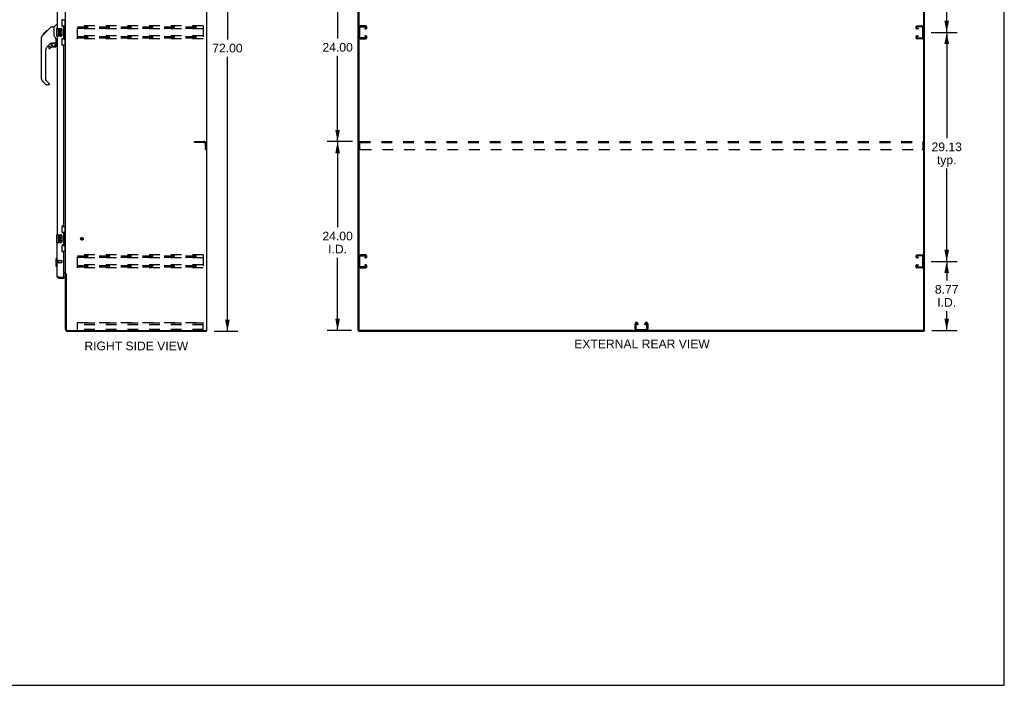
# Model space of a CAD drawing. Header units: inches. Extents: x 0 to 250, y 0 to 162.
# Tile 15 of 17: x 125 to 250, y 0 to 85. Entities that reach past the tile are written whole.
import ezdxf

# ---------------------------------------------------------------- set-up
doc = ezdxf.new("R2010")
doc.units = ezdxf.units.IN
doc.header["$LTSCALE"] = 13.77
doc.header["$MEASUREMENT"] = 0
doc.linetypes.add('HIDDEN', pattern=[0.2, 0.1, -0.1])
doc.layers.get('0').update_dxf_attribs({"linetype": 'CONTINUOUS'})
for name, color, linetype in [('02___PRT_ALL_AXES', 7, 'CONTINUOUS'), ('DEFAULT_2', 8, 'HIDDEN'), ('DIMENSIONS', 7, 'CONTINUOUS')]:
    doc.layers.add(name, color=color, linetype=linetype)
doc.styles.get("Standard").update_dxf_attribs({"font": 'arial.ttf'})
doc.dimstyles.new('DIMSTYLE_1', dxfattribs={"dimtxt": 1.104545, "dimasz": 1.472727, "dimexe": 0.09, "dimexo": 0.07, "dimgap": 0.0375, "dimtad": 0, "dimtih": 1, "dimtoh": 1, "dimzin": 4, "dimdsep": 46, "dimtxsty": 'Standard', "dimblk": '_FILLED', "dimblk1": '_FILLED', "dimblk2": '_FILLED', "dimcen": 0.09, "dimazin": 1, "dimtfac": 1, "dimtdec": 3, "dimtofl": 0, "dimtmove": 0, "dimatfit": 3, "dimldrblk": '_FILLED', "dimfxl": 1, "dimtolj": 1, "dimtzin": 4, "dimarcsym": 0})

# ---------------------------------------------------------------- blocks, each defined once
blk = doc.blocks.new('_FILLED')
at = {"color": 0, "linetype": 'ByBlock'}
blk.add_solid([(0, 0), (-1, 0.2), (-1, -0.2)], dxfattribs=at)
blk = doc.blocks.new('*D2')
at = {"layer": 'DIMENSIONS', "color": 2, "linetype": 'Continuous'}
for p, q in [((149.91, 117.04), (152.91, 117.04)), ((151.59, 117.04), (151.59, 82.14)), ((151.59, 45.04), (151.59, 79.93)), ((149.91, 45.04), (152.91, 45.04))]:
    blk.add_line(p, q, dxfattribs=at)
at = {"layer": 'DIMENSIONS', "color": 2, "linetype": 'Continuous', "xscale": 1.4727272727, "yscale": 1.4727272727, "zscale": 1.4727272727}
for p, rotation in [((151.59, 117.04), 90), ((151.59, 45.04), 270)]:
    blk.add_blockref('_FILLED', p, dxfattribs=dict(at, rotation=rotation))
at = {"layer": 'DIMENSIONS', "color": 2, "linetype": 'Continuous', "insert": (151.59, 81.59), "char_height": 1.105, "width": 3.8597, "attachment_point": 2, "line_spacing_factor": 0.9}
blk.add_mtext('72.00', dxfattribs=at)
blk = doc.blocks.new('*D4')
at = {"layer": 'DIMENSIONS', "color": 2, "linetype": 'Continuous'}
for p, q in [((241.05, 53.91), (244.36, 53.91)), ((243.04, 53.91), (243.04, 51.46)), ((243.04, 45.14), (243.04, 47.6)), ((241.14, 45.14), (244.36, 45.14))]:
    blk.add_line(p, q, dxfattribs=at)
at = {"layer": 'DIMENSIONS', "color": 2, "linetype": 'Continuous', "xscale": 1.4727272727, "yscale": 1.4727272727, "zscale": 1.4727272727}
for p, rotation in [((243.04, 53.91), 90), ((243.04, 45.14), 270)]:
    blk.add_blockref('_FILLED', p, dxfattribs=dict(at, rotation=rotation))
at = {"layer": 'DIMENSIONS', "color": 2, "linetype": 'Continuous', "insert": (243.04, 50.91), "char_height": 1.105, "width": 3.0016, "attachment_point": 2, "line_spacing_factor": 0.9}
blk.add_mtext('8.77\\PI.D.', dxfattribs=at)
blk = doc.blocks.new('*D5')
at = {"layer": 'DIMENSIONS', "color": 2, "linetype": 'Continuous'}
for p, q in [((241.05, 83.04), (244.36, 83.04)), ((243.04, 83.04), (243.04, 69.58)), ((243.04, 53.91), (243.04, 65.71)), ((241.05, 53.91), (244.36, 53.91))]:
    blk.add_line(p, q, dxfattribs=at)
at = {"layer": 'DIMENSIONS', "color": 2, "linetype": 'Continuous', "xscale": 1.4727272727, "yscale": 1.4727272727, "zscale": 1.4727272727}
for p, rotation in [((243.04, 83.04), 90), ((243.04, 53.91), 270)]:
    blk.add_blockref('_FILLED', p, dxfattribs=dict(at, rotation=rotation))
at = {"layer": 'DIMENSIONS', "color": 2, "linetype": 'Continuous', "insert": (243.04, 69.03), "char_height": 1.105, "width": 3.8597, "attachment_point": 2, "line_spacing_factor": 0.9}
blk.add_mtext('29.13\\Ptyp.', dxfattribs=at)
blk = doc.blocks.new('*D6')
at = {"layer": 'DIMENSIONS', "color": 2, "linetype": 'Continuous'}
for p, q in [((241.05, 112.16), (244.36, 112.16)), ((243.04, 112.16), (243.04, 98.7)), ((243.04, 83.04), (243.04, 94.84)), ((241.05, 83.04), (244.36, 83.04))]:
    blk.add_line(p, q, dxfattribs=at)
at = {"layer": 'DIMENSIONS', "color": 2, "linetype": 'Continuous', "xscale": 1.4727272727, "yscale": 1.4727272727, "zscale": 1.4727272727}
for p, rotation in [((243.04, 112.16), 90), ((243.04, 83.04), 270)]:
    blk.add_blockref('_FILLED', p, dxfattribs=dict(at, rotation=rotation))
at = {"layer": 'DIMENSIONS', "color": 2, "linetype": 'Continuous', "insert": (243.04, 98.15), "char_height": 1.105, "width": 3.8597, "attachment_point": 2, "line_spacing_factor": 0.9}
blk.add_mtext('29.13\\Ptyp.', dxfattribs=at)
blk = doc.blocks.new('*D17')
at = {"layer": 'DIMENSIONS', "color": 2, "linetype": 'Continuous'}
for p, q in [((167.51, 69.14), (164.28, 69.14)), ((165.6, 69.14), (165.6, 58.25)), ((165.6, 45.14), (165.6, 54.38)), ((167.36, 45.14), (164.28, 45.14))]:
    blk.add_line(p, q, dxfattribs=at)
at = {"layer": 'DIMENSIONS', "color": 2, "linetype": 'Continuous', "xscale": 1.4727272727, "yscale": 1.4727272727, "zscale": 1.4727272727}
for p, rotation in [((165.6, 69.14), 90), ((165.6, 45.14), 270)]:
    blk.add_blockref('_FILLED', p, dxfattribs=dict(at, rotation=rotation))
at = {"layer": 'DIMENSIONS', "color": 2, "linetype": 'Continuous', "insert": (165.6, 57.69), "char_height": 1.105, "width": 3.8597, "attachment_point": 2, "line_spacing_factor": 0.9}
blk.add_mtext('24.00\\PI.D.', dxfattribs=at)
blk = doc.blocks.new('*D18')
at = {"layer": 'DIMENSIONS', "color": 2, "linetype": 'Continuous'}
for p, q in [((167.51, 93.14), (164.28, 93.14)), ((165.6, 93.14), (165.6, 82.25)), ((165.6, 69.14), (165.6, 80.04)), ((167.51, 69.14), (164.28, 69.14))]:
    blk.add_line(p, q, dxfattribs=at)
at = {"layer": 'DIMENSIONS', "color": 2, "linetype": 'Continuous', "xscale": 1.4727272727, "yscale": 1.4727272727, "zscale": 1.4727272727}
for p, rotation in [((165.6, 93.14), 90), ((165.6, 69.14), 270)]:
    blk.add_blockref('_FILLED', p, dxfattribs=dict(at, rotation=rotation))
at = {"layer": 'DIMENSIONS', "color": 2, "linetype": 'Continuous', "insert": (165.6, 81.69), "char_height": 1.105, "width": 3.8597, "attachment_point": 2, "line_spacing_factor": 0.9}
blk.add_mtext('24.00', dxfattribs=at)

msp = doc.modelspace()

# ---------------------------------------------------------------- linework, layer by layer
at = {"color": 7, "linetype": 'Continuous'}
for p, q in [((250.364, 0), (250.364, 162)), ((148.992, 45.142), (148.992, 116.934)), ((168.33, 45.204), (168.33, 116.934)), ((240.122, 45.142), (240.122, 116.871)), ((129.546, 83.733), (129.844, 84.03)), ((129.934, 84.042), (129.872, 84.042)), ((130.552, 84.613), (130.992, 84.613)), ((130.588, 83.833), (130.588, 84.613)), ((130.588, 83.878), (130.815, 83.878)), ((130.815, 82.198), (130.815, 83.878)), ((130.953, 83.588), (130.953, 84.613)), ((128.081, 82.66), (128.359, 82.938)), ((128.187, 82.834), (128.19, 82.837)), ((128.187, 82.834), (128.254, 82.834)), ((128.19, 82.837), (128.257, 82.837)), ((128.191, 82.838), (128.6, 83.247)), ((128.258, 82.838), (128.191, 82.838)), ((128.339, 82.919), (128.272, 82.919)), ((128.359, 82.939), (128.492, 83.072)), ((128.425, 83.005), (128.359, 83.005)), ((128.386, 82.965), (128.359, 82.938)), ((128.508, 83.087), (128.441, 83.087)), ((128.5, 83.08), (128.464, 83.044)), ((128.5, 83.08), (129.124, 83.704)), ((128.584, 83.164), (128.517, 83.164)), ((128.667, 83.247), (128.6, 83.247)), ((128.601, 83.247), (128.603, 83.249)), ((128.601, 83.248), (128.668, 83.248)), ((128.603, 83.249), (128.669, 83.249)), ((129.179, 83.727), (129.541, 83.727)), ((129.541, 83.727), (129.541, 82.622)), ((129.561, 82.63), (129.541, 82.685)), ((129.59, 82.562), (129.561, 82.63)), ((129.874, 83.523), (129.874, 82.553)), ((129.889, 83.538), (130.429, 83.538)), ((130.529, 83.438), (130.529, 82.638)), ((130.852, 83.639), (130.852, 83.618)), ((130.852, 83.588), (130.852, 82.488)), ((130.975, 83.588), (130.852, 83.588)), ((130.975, 82.488), (130.975, 83.588)), ((127.954, 81.8), (127.954, 82.387)), ((127.966, 77.099), (127.966, 82.383)), ((129.152, 81.665), (128.651, 81.164)), ((129.186, 81.655), (129.186, 81.328)), ((129.228, 81.66), (129.316, 81.66)), ((129.494, 81.701), (129.501, 81.701)), ((129.501, 81.701), (129.796, 81.701)), ((129.679, 81.701), (129.759, 81.621)), ((129.796, 81.482), (129.816, 81.482)), ((129.816, 81.699), (129.816, 82.106)), ((129.816, 81.245), (129.816, 81.482)), ((129.856, 81.66), (129.934, 81.66)), ((130.429, 82.538), (129.889, 82.538)), ((130.552, 81.463), (130.992, 81.463)), ((130.588, 81.463), (130.588, 82.243)), ((130.588, 82.198), (130.815, 82.198)), ((130.975, 82.488), (130.852, 82.488)), ((130.852, 82.458), (130.852, 82.437)), ((130.953, 81.463), (130.953, 82.488)), ((128.478, 80.746), (128.478, 77.013)), ((128.871, 81.166), (128.871, 81.047)), ((128.95, 81.245), (129.103, 81.245)), ((129.111, 81.248), (129.183, 81.32)), ((129.737, 81.166), (129.501, 81.166)), ((128.533, 76.368), (128.081, 76.82)), ((128.501, 76.957), (128.936, 76.522)), ((128.95, 76.488), (128.95, 76.424)), ((128.871, 76.345), (128.589, 76.345)), ((130.552, 58.363), (130.992, 58.363)), ((130.588, 57.583), (130.588, 58.363)), ((130.588, 57.628), (130.815, 57.628)), ((130.815, 55.948), (130.815, 57.628)), ((130.953, 57.338), (130.953, 58.363)), ((129.874, 57.273), (129.874, 56.303)), ((129.889, 57.288), (130.429, 57.288)), ((130.529, 57.188), (130.529, 56.388)), ((130.852, 57.389), (130.852, 57.368)), ((130.975, 57.338), (130.852, 57.338)), ((130.852, 57.338), (130.852, 56.238)), ((130.975, 56.238), (130.975, 57.338)), ((130.429, 56.288), (129.889, 56.288)), ((130.552, 55.213), (130.992, 55.213)), ((130.588, 55.213), (130.588, 55.993)), ((130.588, 55.948), (130.815, 55.948)), ((130.975, 56.238), (130.852, 56.238)), ((130.852, 56.208), (130.852, 56.187)), ((130.953, 55.213), (130.953, 56.238)), ((129.777, 54.221), (129.895, 54.34)), ((129.777, 54.221), (129.777, 53.355)), ((129.895, 54.34), (129.934, 54.34)), ((129.895, 54.34), (129.895, 53.237)), ((129.777, 53.355), (129.895, 53.237)), ((129.895, 53.237), (129.934, 53.237)), ((130.181, 51.788), (130.181, 51.892)), ((130.768, 51.892), (130.788, 51.892)), ((130.788, 51.892), (130.788, 51.788)), ((131.096, 52.278), (130.992, 52.278)), ((148.878, 45.142), (148.992, 45.142)), ((148.94, 45.142), (148.94, 45.038)), ((168.226, 45.142), (168.34, 45.142)), ((168.278, 45.142), (168.278, 45.038)), ((240.059, 45.142), (168.392, 45.142)), ((240.111, 45.142), (240.226, 45.142)), ((240.174, 45.142), (240.174, 45.038)), ((0, 0), (250.364, 0))]:
    msp.add_line(p, q, dxfattribs=at)
at = {"color": 3, "linetype": 'Continuous'}
for p, q in [((148.94, 116.871), (148.94, 45.204)), ((168.226, 45.142), (168.226, 116.934)), ((240.226, 45.142), (240.226, 116.934)), ((130.992, 52.33), (130.992, 113.745)), ((129.934, 108.788), (129.934, 83.538)), ((130.538, 84.555), (130.538, 83.935)), ((130.668, 83.805), (130.728, 83.805)), ((130.788, 82.33), (130.788, 83.745)), ((129.934, 82.538), (129.934, 57.288)), ((130.538, 82.14), (130.538, 81.52)), ((130.728, 82.27), (130.668, 82.27)), ((130.668, 81.39), (130.728, 81.39)), ((130.788, 58.495), (130.788, 81.33)), ((130.538, 58.305), (130.538, 57.685)), ((130.728, 58.435), (130.668, 58.435)), ((130.668, 57.555), (130.728, 57.555)), ((130.788, 56.08), (130.788, 57.495)), ((129.934, 52.034), (129.934, 56.288)), ((130.538, 55.89), (130.538, 55.27)), ((130.728, 56.02), (130.668, 56.02)), ((130.668, 55.14), (130.728, 55.14)), ((130.788, 51.912), (130.788, 55.08)), ((130.101, 51.922), (130.089, 51.926)), ((130.113, 51.917), (130.101, 51.922)), ((130.125, 51.912), (130.113, 51.917)), ((130.137, 51.908), (130.125, 51.912)), ((130.156, 51.901), (130.137, 51.908)), ((130.181, 51.892), (130.156, 51.901)), ((130.181, 51.892), (130.768, 51.892)), ((130.181, 51.788), (130.788, 51.788)), ((130.788, 52.486), (130.952, 52.486)), ((130.85, 52.434), (130.788, 52.434)), ((130.992, 52.33), (131.067, 52.33)), ((130.992, 45.284), (130.992, 52.291)), ((131.083, 52.312), (131.085, 52.307)), ((131.096, 52.29), (131.096, 45.285)), ((131.239, 45.142), (148.878, 45.142)), ((131.239, 45.038), (148.94, 45.038)), ((168.278, 45.038), (240.174, 45.038))]:
    msp.add_line(p, q, dxfattribs=at)
at = {"color": 7, "linetype": 'Continuous'}
for points in [[(128.081, 82.66), (128.062, 82.64), (128.036, 82.607), (128.014, 82.571), (127.996, 82.534), (127.982, 82.494), (127.972, 82.454), (127.967, 82.412), (127.966, 82.383)], [(128.464, 83.044), (128.442, 83.022), (128.42, 83), (128.386, 82.965)], [(129.124, 83.704), (129.131, 83.71), (129.14, 83.716), (129.149, 83.721), (129.159, 83.724), (129.169, 83.726), (129.179, 83.727)], [(130.523, 83.474), (130.525, 83.468), (130.526, 83.462), (130.527, 83.456), (130.528, 83.45), (130.529, 83.444), (130.529, 83.438)], [(130.529, 82.638), (130.529, 82.631), (130.528, 82.625), (130.527, 82.619), (130.526, 82.613), (130.525, 82.607), (130.523, 82.602)], [(130.779, 83.777), (130.782, 83.78), (130.787, 83.789), (130.792, 83.797), (130.796, 83.804), (130.8, 83.811), (130.803, 83.817), (130.806, 83.823), (130.809, 83.829), (130.811, 83.834), (130.812, 83.839), (130.814, 83.843), (130.815, 83.847), (130.815, 83.851), (130.815, 83.854)], [(129.316, 81.66), (129.325, 81.661), (129.333, 81.663), (129.343, 81.666), (129.355, 81.67), (129.368, 81.674), (129.383, 81.68), (129.399, 81.685), (129.417, 81.69), (129.436, 81.694), (129.455, 81.698), (129.475, 81.7), (129.494, 81.701)], [(129.763, 82.277), (129.714, 82.347), (129.665, 82.424), (129.625, 82.495), (129.59, 82.562)], [(129.753, 81.616), (129.751, 81.614), (129.744, 81.607)], [(129.796, 81.482), (129.796, 81.496), (129.794, 81.51), (129.791, 81.524), (129.787, 81.537), (129.783, 81.55), (129.777, 81.563), (129.77, 81.575), (129.762, 81.586), (129.754, 81.597), (129.744, 81.607)], [(129.759, 81.621), (129.758, 81.621), (129.758, 81.621), (129.757, 81.62), (129.756, 81.619), (129.753, 81.616)], [(129.816, 82.106), (129.815, 82.13), (129.81, 82.165), (129.802, 82.199), (129.789, 82.231), (129.774, 82.26), (129.763, 82.277)], [(130.815, 82.222), (130.815, 82.225), (130.815, 82.229), (130.814, 82.233), (130.812, 82.237), (130.811, 82.242), (130.809, 82.247), (130.806, 82.252), (130.803, 82.258), (130.8, 82.265), (130.796, 82.272), (130.792, 82.279), (130.787, 82.287), (130.782, 82.295), (130.779, 82.299)], [(130.779, 57.527), (130.782, 57.53), (130.787, 57.539), (130.792, 57.547), (130.796, 57.554), (130.8, 57.561), (130.803, 57.567), (130.806, 57.573), (130.809, 57.579), (130.811, 57.584), (130.812, 57.589), (130.814, 57.593), (130.815, 57.597), (130.815, 57.601), (130.815, 57.604)], [(130.523, 57.224), (130.525, 57.218), (130.526, 57.212), (130.527, 57.206), (130.528, 57.2), (130.529, 57.194), (130.529, 57.188)], [(130.529, 56.388), (130.529, 56.381), (130.528, 56.375), (130.527, 56.369), (130.526, 56.363), (130.525, 56.357), (130.523, 56.352)], [(130.815, 55.972), (130.815, 55.975), (130.815, 55.979), (130.814, 55.983), (130.812, 55.987), (130.811, 55.992), (130.809, 55.997), (130.806, 56.002), (130.803, 56.008), (130.8, 56.015), (130.796, 56.022), (130.792, 56.029), (130.787, 56.037), (130.782, 56.045), (130.779, 56.049)]]:
    msp.add_lwpolyline(points, dxfattribs=at)
at = {"color": 3, "linetype": 'Continuous'}
for points in [[(130.089, 51.926), (130.078, 51.931), (130.072, 51.933), (130.067, 51.935), (130.061, 51.938), (130.056, 51.94), (130.05, 51.942), (130.045, 51.945), (130.04, 51.947), (130.035, 51.949), (130.03, 51.952), (130.025, 51.954), (130.02, 51.956), (130.016, 51.958), (130.011, 51.961), (130.006, 51.963), (130.002, 51.965), (129.998, 51.968), (129.994, 51.97), (129.99, 51.972), (129.986, 51.975), (129.982, 51.977), (129.978, 51.979), (129.975, 51.981), (129.972, 51.984), (129.968, 51.986), (129.965, 51.988), (129.962, 51.991), (129.959, 51.993), (129.957, 51.995), (129.954, 51.998), (129.952, 52), (129.95, 52.002), (129.948, 52.004), (129.946, 52.007), (129.944, 52.009), (129.942, 52.011), (129.941, 52.014), (129.939, 52.016), (129.938, 52.018), (129.937, 52.021), (129.936, 52.023), (129.936, 52.025), (129.935, 52.027), (129.935, 52.03), (129.934, 52.032), (129.934, 52.034)], [(130.952, 52.486), (130.952, 52.484), (130.952, 52.482), (130.953, 52.48), (130.953, 52.478), (130.954, 52.477), (130.955, 52.475), (130.956, 52.473), (130.958, 52.472), (130.959, 52.47), (130.961, 52.469), (130.963, 52.468), (130.965, 52.466), (130.967, 52.465), (130.969, 52.464), (130.972, 52.463), (130.976, 52.46)], [(130.976, 52.46), (130.979, 52.459), (130.981, 52.458), (130.983, 52.457), (130.986, 52.455), (130.987, 52.454), (130.989, 52.452), (130.99, 52.451), (130.991, 52.449), (130.992, 52.448), (130.992, 52.446), (130.992, 52.445)], [(131.067, 52.33), (131.069, 52.329), (131.071, 52.327), (131.072, 52.326), (131.074, 52.324), (131.075, 52.323), (131.077, 52.321), (131.078, 52.32), (131.079, 52.318), (131.08, 52.317), (131.081, 52.316), (131.081, 52.314), (131.082, 52.313), (131.083, 52.312)], [(131.085, 52.307), (131.086, 52.306), (131.087, 52.304), (131.088, 52.302), (131.089, 52.301), (131.09, 52.299), (131.091, 52.297), (131.092, 52.296), (131.093, 52.294), (131.095, 52.292), (131.096, 52.29)]]:
    msp.add_lwpolyline(points, dxfattribs=at)
at = {"color": 7, "linetype": 'Continuous'}
msp.add_circle((129.501, 81.461), 0.217, dxfattribs=at)
for centre, radius, start, end in [((129.872, 84.002), 0.0394, 90, 135), ((129.56, 83.719), 0.0197, 135, 180), ((129.889, 83.523), 0.015, 90, 180), ((130.429, 83.438), 0.1, 21.20502, 90), ((127.974, 82.387), 0.0197, 110.96309, 180), ((127.974, 81.8), 0.0197, 180, 246.39296), ((129.228, 81.463), 0.197, 90, 127.44051), ((129.619, 81.482), 0.197, 0, 45), ((129.796, 81.721), 0.0197, 270, 360), ((129.856, 81.699), 0.0394, 180, 270), ((129.889, 82.553), 0.015, 180, 270), ((130.429, 82.638), 0.1, 270, 338.79459), ((129.068, 80.746), 0.591, 135, 180), ((128.95, 81.166), 0.0787, 90, 180), ((128.95, 81.047), 0.0787, 180, 309.5212), ((129.501, 80.378), 0.787, 90, 129.5212), ((129.103, 81.256), 0.0118, 270, 315), ((129.174, 81.328), 0.0118, 315, 360), ((129.737, 81.245), 0.0787, 270, 360), ((128.359, 77.099), 0.394, 180, 225), ((128.556, 77.013), 0.0787, 180, 225), ((128.589, 76.424), 0.0787, 225, 270), ((128.871, 76.424), 0.0787, 270, 360), ((128.903, 76.488), 0.0472, 0, 45), ((129.889, 57.273), 0.015, 90, 180), ((130.429, 57.188), 0.1, 21.20502, 90), ((130.429, 56.388), 0.1, 270, 338.79459), ((129.889, 56.303), 0.015, 180, 270), ((130.181, 52.034), 0.142, 228.63375, 270), ((130.098, 52.178), 0.26, 270, 272.60534), ((168.392, 45.204), 0.0625, 180, 270), ((240.059, 45.204), 0.0625, 270, 360)]:
    msp.add_arc(centre, radius, start, end, dxfattribs=at)
at = {"color": 3, "linetype": 'Continuous'}
for centre, radius, start, end in [((130.668, 84.555), 0.13, 90, 180), ((130.668, 83.935), 0.13, 180, 270), ((130.728, 83.745), 0.06, 0, 90), ((130.668, 82.14), 0.13, 90, 180), ((130.668, 81.52), 0.13, 180, 270), ((130.728, 82.33), 0.06, 270, 360), ((130.728, 81.33), 0.06, 0, 90), ((130.668, 58.305), 0.13, 90, 180), ((130.668, 57.685), 0.13, 180, 270), ((130.728, 58.495), 0.06, 270, 360), ((130.728, 57.495), 0.06, 0, 90), ((130.668, 55.89), 0.13, 90, 180), ((130.668, 55.27), 0.13, 180, 270), ((130.728, 56.08), 0.06, 270, 360), ((130.728, 55.08), 0.06, 0, 90), ((130.181, 52.034), 0.246, 180, 270), ((130.768, 51.912), 0.02, 270, 360), ((130.85, 52.291), 0.142, 0, 90), ((131.239, 45.284), 0.246, 180, 270), ((131.239, 45.285), 0.143, 180, 270), ((148.878, 45.204), 0.0625, 270, 360)]:
    msp.add_arc(centre, radius, start, end, dxfattribs=at)
at = {"color": 7, "linetype": 'Continuous'}
for centre, start_param, end_param in [((130.748, 83.628), -1.5140098, -0.699287), ((130.748, 83.628), -2.4423057, -1.6275828), ((130.748, 82.447), -1.5140098, -0.699287), ((130.748, 82.447), -2.4423057, -1.6275828), ((130.748, 57.378), -1.5140098, -0.699287), ((130.748, 57.378), -2.4423057, -1.6275828), ((130.748, 56.197), -1.5140098, -0.699287), ((130.748, 56.197), -2.4423057, -1.6275828)]:
    msp.add_ellipse(centre, major_axis=(0, 0.18), ratio=0.5794935, start_param=start_param, end_param=end_param, dxfattribs=at)
at = {"layer": '02___PRT_ALL_AXES', "color": 7, "linetype": 'Continuous'}
for p, q in [((130.077, 83.384), (130.077, 83.153)), ((130.14, 83.384), (130.077, 83.384)), ((130.077, 83.153), (130.339, 83.153)), ((130.077, 82.923), (130.077, 82.786)), ((130.14, 82.923), (130.077, 82.923)), ((130.148, 83.117), (130.09, 83.142)), ((130.14, 83.216), (130.14, 83.384)), ((130.203, 83.216), (130.14, 83.216)), ((130.14, 82.786), (130.14, 82.923)), ((130.203, 83.352), (130.203, 83.216)), ((130.264, 83.352), (130.203, 83.352)), ((130.203, 82.828), (130.203, 82.786)), ((130.264, 83.216), (130.264, 83.352)), ((130.329, 83.216), (130.264, 83.216)), ((130.264, 82.766), (130.264, 82.835)), ((130.339, 83.153), (130.312, 83.134)), ((130.329, 83.384), (130.329, 83.216)), ((130.392, 83.384), (130.329, 83.384)), ((130.329, 82.828), (130.329, 82.692)), ((130.329, 82.692), (130.392, 82.692)), ((130.373, 83.153), (130.392, 83.153)), ((130.392, 83.153), (130.392, 83.384)), ((130.392, 82.692), (130.392, 82.828)), ((130.14, 57.134), (130.077, 57.134)), ((130.077, 57.134), (130.077, 56.903)), ((130.077, 56.903), (130.339, 56.903)), ((130.14, 56.673), (130.077, 56.673)), ((130.077, 56.673), (130.077, 56.536)), ((130.148, 56.867), (130.09, 56.892)), ((130.14, 56.966), (130.14, 57.134)), ((130.203, 56.966), (130.14, 56.966)), ((130.14, 56.536), (130.14, 56.673)), ((130.264, 57.102), (130.203, 57.102)), ((130.203, 57.102), (130.203, 56.966)), ((130.203, 56.578), (130.203, 56.536)), ((130.264, 56.966), (130.264, 57.102)), ((130.329, 56.966), (130.264, 56.966)), ((130.264, 56.516), (130.264, 56.585)), ((130.339, 56.903), (130.312, 56.884)), ((130.392, 57.134), (130.329, 57.134)), ((130.329, 57.134), (130.329, 56.966)), ((130.329, 56.578), (130.329, 56.442)), ((130.329, 56.442), (130.392, 56.442)), ((130.373, 56.903), (130.392, 56.903)), ((130.392, 56.903), (130.392, 57.134)), ((130.392, 56.442), (130.392, 56.578))]:
    msp.add_line(p, q, dxfattribs=at)
at = {"layer": '02___PRT_ALL_AXES', "color": 8, "linetype": 'HIDDEN'}
for p, q in [((130.081, 54.016), (130.528, 54.016)), ((130.081, 54.016), (130.081, 53.768)), ((130.081, 53.768), (130.528, 53.768))]:
    msp.add_line(p, q, dxfattribs=at)
msp.add_circle((133.096, 56.788), 0.124, dxfattribs=at)
at = {"layer": '02___PRT_ALL_AXES', "color": 7, "linetype": 'Continuous'}
for centre, radius, start, end in [((130.234, 83.08), 0.157, 156.59665, 341.87913), ((130.172, 82.786), 0.0943, 180, 248.67039), ((130.172, 82.786), 0.0943, 248.69989, 347.43379), ((130.234, 83.08), 0.0943, 156.59665, 35.11217), ((130.172, 82.786), 0.0314, 180, 0.04847), ((130.297, 82.828), 0.0943, 0, 180), ((130.298, 82.823), 0.0362, 83.42855, 161.76278), ((130.297, 82.828), 0.0314, 0, 81.22946), ((130.234, 83.08), 0.157, 25.73705, 27.8532), ((130.238, 83.08), 0.154, 341.41988, 26.19629), ((130.234, 56.83), 0.157, 156.59665, 341.87913), ((130.172, 56.536), 0.0943, 180, 248.67039), ((130.172, 56.536), 0.0943, 248.69989, 347.43379), ((130.234, 56.83), 0.0943, 156.59665, 35.11217), ((130.172, 56.536), 0.0314, 180, 0.04847), ((130.297, 56.578), 0.0943, 0, 180), ((130.298, 56.573), 0.0362, 83.42855, 161.76278), ((130.297, 56.578), 0.0314, 0, 81.22946), ((130.234, 56.83), 0.157, 25.73705, 27.8532), ((130.238, 56.83), 0.154, 341.41988, 26.19629)]:
    msp.add_arc(centre, radius, start, end, dxfattribs=at)
at = {"layer": 'DEFAULT_2', "color": 8, "linetype": 'HIDDEN'}
for p, q in [((132.513, 82.225), (132.513, 83.85)), ((148.513, 83.85), (132.513, 83.85)), ((132.513, 83.746), (148.513, 83.746)), ((132.513, 83.656), (148.513, 83.656)), ((132.513, 83.579), (148.513, 83.579)), ((148.513, 83.475), (132.513, 83.475)), ((148.513, 83.85), (148.513, 82.225)), ((168.434, 82.419), (168.434, 83.656)), ((169.15, 83.85), (168.51, 83.85)), ((168.524, 83.746), (169.136, 83.746)), ((169.049, 83.579), (169.049, 83.475)), ((169.136, 83.579), (169.049, 83.579)), ((169.049, 83.475), (169.15, 83.475)), ((169.33, 83.655), (169.33, 83.67)), ((239.122, 83.655), (239.122, 83.67)), ((239.302, 83.85), (239.942, 83.85)), ((239.403, 83.475), (239.302, 83.475)), ((239.928, 83.746), (239.316, 83.746)), ((239.316, 83.579), (239.403, 83.579)), ((239.403, 83.579), (239.403, 83.475)), ((240.018, 82.419), (240.018, 83.656)), ((148.513, 82.6), (132.513, 82.6)), ((132.513, 82.496), (148.513, 82.496)), ((132.513, 82.406), (148.513, 82.406)), ((132.513, 82.329), (148.513, 82.329)), ((148.513, 82.225), (132.513, 82.225)), ((168.51, 82.225), (169.15, 82.225)), ((169.136, 82.329), (168.524, 82.329)), ((169.049, 82.6), (169.049, 82.496)), ((169.15, 82.6), (169.049, 82.6)), ((169.049, 82.496), (169.136, 82.496)), ((169.33, 82.405), (169.33, 82.42)), ((239.122, 82.405), (239.122, 82.42)), ((239.302, 82.6), (239.403, 82.6)), ((239.942, 82.225), (239.302, 82.225)), ((239.403, 82.496), (239.316, 82.496)), ((239.316, 82.329), (239.928, 82.329)), ((239.403, 82.6), (239.403, 82.496)), ((147.388, 69.142), (148.642, 69.142)), ((147.388, 69.038), (147.388, 69.142)), ((148.642, 69.038), (147.388, 69.038)), ((148.784, 68.142), (148.784, 68.895)), ((148.888, 68.142), (148.888, 68.895)), ((168.413, 68.267), (168.413, 69.142)), ((168.413, 69.142), (240.038, 69.142)), ((168.413, 69.038), (240.038, 69.038)), ((240.038, 68.267), (240.038, 69.142)), ((148.784, 68.142), (148.888, 68.142)), ((168.538, 68.142), (239.913, 68.142)), ((130.038, 54.034), (130.038, 53.75)), ((130.081, 54.034), (130.081, 53.75)), ((130.538, 54.006), (130.538, 53.778)), ((148.513, 54.725), (132.513, 54.725)), ((132.513, 53.1), (132.513, 54.725)), ((132.513, 54.621), (148.513, 54.621)), ((132.513, 54.531), (148.513, 54.531)), ((132.513, 54.454), (148.513, 54.454)), ((148.513, 54.35), (132.513, 54.35)), ((148.513, 54.725), (148.513, 53.1)), ((168.434, 53.294), (168.434, 54.531)), ((169.15, 54.725), (168.51, 54.725)), ((168.524, 54.621), (169.136, 54.621)), ((169.049, 54.454), (169.049, 54.35)), ((169.136, 54.454), (169.049, 54.454)), ((169.049, 54.35), (169.15, 54.35)), ((169.33, 54.53), (169.33, 54.545)), ((239.122, 54.53), (239.122, 54.545)), ((239.302, 54.725), (239.942, 54.725)), ((239.403, 54.35), (239.302, 54.35)), ((239.928, 54.621), (239.316, 54.621)), ((239.316, 54.454), (239.403, 54.454)), ((239.403, 54.454), (239.403, 54.35)), ((240.018, 53.294), (240.018, 54.531)), ((148.513, 53.475), (132.513, 53.475)), ((132.513, 53.371), (148.513, 53.371)), ((132.513, 53.281), (148.513, 53.281)), ((132.513, 53.204), (148.513, 53.204)), ((148.513, 53.1), (132.513, 53.1)), ((168.51, 53.1), (169.15, 53.1)), ((169.136, 53.204), (168.524, 53.204)), ((169.049, 53.475), (169.049, 53.371)), ((169.15, 53.475), (169.049, 53.475)), ((169.049, 53.371), (169.136, 53.371)), ((169.33, 53.28), (169.33, 53.295)), ((239.122, 53.28), (239.122, 53.295)), ((239.302, 53.475), (239.403, 53.475)), ((239.942, 53.1), (239.302, 53.1)), ((239.403, 53.371), (239.316, 53.371)), ((239.316, 53.204), (239.928, 53.204)), ((239.403, 53.475), (239.403, 53.371)), ((132.513, 46.142), (148.513, 46.142)), ((132.513, 45.142), (132.513, 46.142)), ((148.513, 46.038), (132.513, 46.038)), ((148.513, 46.037), (132.513, 46.037)), ((148.513, 45.861), (132.513, 45.861)), ((148.513, 45.246), (132.513, 45.246)), ((148.513, 45.142), (148.513, 46.142)), ((203.413, 45.322), (203.413, 45.962)), ((203.517, 45.948), (203.517, 45.336)), ((203.593, 46.142), (203.608, 46.142)), ((203.607, 45.246), (204.844, 45.246)), ((203.684, 45.861), (203.684, 45.948)), ((203.788, 45.861), (203.684, 45.861)), ((203.788, 45.962), (203.788, 45.861)), ((204.663, 45.861), (204.663, 45.962)), ((204.767, 45.861), (204.663, 45.861)), ((204.767, 45.948), (204.767, 45.861)), ((204.843, 46.142), (204.858, 46.142)), ((204.934, 45.336), (204.934, 45.948)), ((205.038, 45.962), (205.038, 45.322))]:
    msp.add_line(p, q, dxfattribs=at)
for radius in [0.164, 0.124]:
    msp.add_circle((133.096, 56.788), radius, dxfattribs=at)
for centre, radius, start, end in [((168.51, 83.67), 0.18, 90, 180), ((168.524, 83.656), 0.09, 90, 180), ((169.136, 83.656), 0.09, 0, 90), ((169.136, 83.669), 0.09, 270, 351.78079), ((169.15, 83.67), 0.18, 0, 90), ((169.15, 83.655), 0.18, 270, 360), ((239.302, 83.67), 0.18, 90, 180), ((239.302, 83.655), 0.18, 180, 270), ((239.316, 83.656), 0.09, 90, 180), ((239.316, 83.669), 0.09, 188.21921, 270), ((239.928, 83.656), 0.09, 0, 90), ((239.942, 83.67), 0.18, 0, 90), ((168.51, 82.405), 0.18, 180, 270), ((168.524, 82.419), 0.09, 180, 270), ((169.136, 82.406), 0.09, 0, 90), ((169.136, 82.419), 0.09, 270, 351.78079), ((169.15, 82.42), 0.18, 0, 90), ((169.15, 82.405), 0.18, 270, 360), ((239.302, 82.42), 0.18, 90, 180), ((239.302, 82.405), 0.18, 180, 270), ((239.316, 82.406), 0.09, 90, 180), ((239.316, 82.419), 0.09, 188.21921, 270), ((239.928, 82.419), 0.09, 270, 360), ((239.942, 82.405), 0.18, 270, 360), ((148.642, 68.895), 0.246, 0, 90), ((148.642, 68.895), 0.142, 0, 90), ((168.538, 68.267), 0.125, 180, 270), ((239.913, 68.267), 0.125, 270, 360), ((130.06, 54.034), 0.0215, 0, 180), ((130.528, 54.006), 0.01, 0, 90), ((168.51, 54.545), 0.18, 90, 180), ((168.524, 54.531), 0.09, 90, 180), ((169.136, 54.531), 0.09, 0, 90), ((169.136, 54.544), 0.09, 270, 351.78079), ((169.15, 54.545), 0.18, 0, 90), ((169.15, 54.53), 0.18, 270, 360), ((239.302, 54.545), 0.18, 90, 180), ((239.302, 54.53), 0.18, 180, 270), ((239.316, 54.531), 0.09, 90, 180), ((239.316, 54.544), 0.09, 188.21921, 270), ((239.928, 54.531), 0.09, 0, 90), ((239.942, 54.545), 0.18, 0, 90), ((130.06, 53.75), 0.0215, 180, 360), ((130.528, 53.778), 0.01, 270, 360), ((168.51, 53.28), 0.18, 180, 270), ((168.524, 53.294), 0.09, 180, 270), ((169.136, 53.281), 0.09, 0, 90), ((169.136, 53.294), 0.09, 270, 351.78079), ((169.15, 53.295), 0.18, 0, 90), ((169.15, 53.28), 0.18, 270, 360), ((239.302, 53.295), 0.18, 90, 180), ((239.302, 53.28), 0.18, 180, 270), ((239.316, 53.281), 0.09, 90, 180), ((239.316, 53.294), 0.09, 188.21921, 270), ((239.928, 53.294), 0.09, 270, 360), ((239.942, 53.28), 0.18, 270, 360), ((203.593, 45.962), 0.18, 90, 180), ((203.593, 45.322), 0.18, 180, 270), ((203.607, 45.948), 0.09, 98.21921, 180), ((203.607, 45.336), 0.09, 180, 270), ((203.594, 45.948), 0.09, 0, 90), ((203.608, 45.962), 0.18, 0, 90), ((204.843, 45.962), 0.18, 90, 180), ((204.857, 45.948), 0.09, 98.21921, 180), ((204.844, 45.948), 0.09, 0, 90), ((204.844, 45.336), 0.09, 270, 360), ((204.858, 45.962), 0.18, 0, 90), ((204.858, 45.322), 0.18, 270, 360)]:
    msp.add_arc(centre, radius, start, end, dxfattribs=at)

# ---------------------------------------------------------------- texts
at = {"layer": 'DIMENSIONS', "color": 2, "linetype": 'Continuous', "char_height": 1.10455, "attachment_point": 2, "line_spacing_factor": 0.9}
for s, insert, width in [('EXTERNAL REAR VIEW', (204.303, 43.97), 17.19642), ('RIGHT SIDE VIEW', (140.007, 43.714), 13.17242)]:
    msp.add_mtext(s, dxfattribs=dict(at, insert=insert, width=width))

# ---------------------------------------------------------------- dimensions: what is measured, and where the dimension line sits
at = {"layer": 'DIMENSIONS', "color": 2, "linetype": 'Continuous'}
for base, p1, p2, picture, middle in [((151.588, 117.038), (149.839, 45.038), (149.839, 117.038), '*D2', (151.588, 81.032)), ((165.603, 93.142), (167.578, 69.142), (167.578, 93.142), '*D18', (165.588, 81.136))]:
    dim = msp.add_linear_dim(base=base, p1=p1, p2=p2, angle=90, dimstyle='DIMSTYLE_1', dxfattribs=at)
    dim.commit()
    dim.dimension.update_dxf_attribs({"geometry": picture, "text_midpoint": middle, "dimtype": 160})
for base, p1, p2, text, picture, middle in [((243.038144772, 112.162801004), (240.978892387, 83.037801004), (240.978892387, 112.162801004), '<>\\Ptyp.', '*D6', (243.038144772, 96.771891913)), ((243.038144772, 83.037801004), (240.978892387, 53.912801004), (240.978892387, 83.037801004), '<>\\Ptyp.', '*D5', (243.038144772, 67.646891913)), ((165.603, 69.142), (167.432, 45.142), (167.578, 69.142), '<>\\PI.D.', '*D17', (165.603, 56.313)), ((243.038, 53.913), (241.072, 45.142), (240.979, 53.913), '<>\\PI.D.', '*D4', (243.038, 49.531))]:
    dim = msp.add_linear_dim(base=base, p1=p1, p2=p2, angle=90, text=text, dimstyle='DIMSTYLE_1', dxfattribs=at)
    dim.commit()
    dim.dimension.update_dxf_attribs({"geometry": picture, "text_midpoint": middle, "dimtype": 160})

doc.saveas('drawing.dxf')
